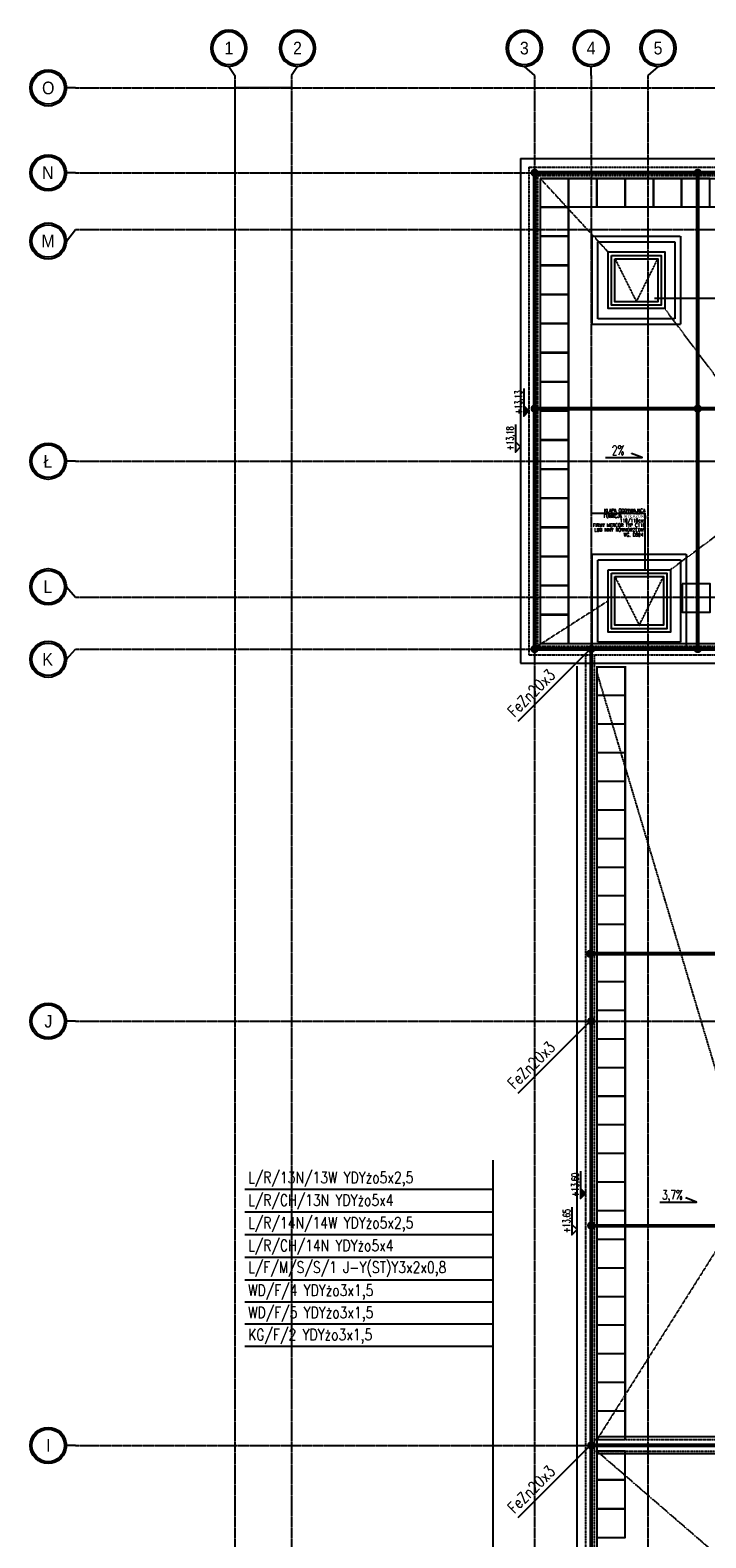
# Model space of a CAD drawing. Extents: x 3880 to 129921, y -116796 to -57711.
# Tile 54 of 110: x 50446 to 51640, y -93656 to -90991. Entities that reach past the tile are written whole.
import ezdxf
from ezdxf.enums import TextEntityAlignment as Align

# ---------------------------------------------------------------- set-up
doc = ezdxf.new("R2010")
doc.units = 0
doc.header["$LTSCALE"] = 2
doc.linetypes.add('CENTER', pattern=[2, 1.25, -0.25, 0.25, -0.25])
doc.linetypes.add('DASHED', pattern=[0.75, 0.5, -0.25])
doc.layers.get('0').update_dxf_attribs({"color": 101, "linetype": 'CONTINUOUS'})
for name, color, linetype in [('E35', 6, 'CONTINUOUS'), ('E50', 3, 'CONTINUOUS'), ('Okn---okna', 5, 'CONTINUOUS'), ('Opis-rzedne', 52, 'CONTINUOUS'), ('Opis-spadki', 61, 'CONTINUOUS'), ('Os-osie glowne', 1, 'CENTER'), ('Os-osie-opis', 2, 'CONTINUOUS'), ('Pzt-chodniki-hatch', 252, 'CONTINUOUS'), ('Sch-opis', 51, 'CONTINUOUS'), ('W-idok', 9, 'CONTINUOUS'), ('W-izol-w', 144, 'CONTINUOUS'), ('W-widok-spadki', 61, 'CONTINUOUS')]:
    doc.layers.add(name, color=color, linetype=linetype)
doc.styles.add('dwg_opis duży', font='ARIAL.TTF', dxfattribs={"width": 0.9})
doc.styles.add('dwg_opis podstawowy', font='romans.shx', dxfattribs={"width": 0.9})
doc.styles.add('ROMANS', font='romans', dxfattribs={"width": 0.85})

# ---------------------------------------------------------------- blocks, each defined once
blk = doc.blocks.new('_opis_osi_liczbowy')
blk.add_hatch(color=256).paths.add_polyline_path([(32, 32), (32, 28.8, -1), (32, -28.8), (32, -32, 1)])
for radius in [32, 28.8]:
    blk.add_circle((32, 0), radius)
at = {"style": 'dwg_opis duży', "width": 0.9}
blk.add_attdef('AXNAMEH', text='', height=22.4, rotation=90, dxfattribs=at).set_placement((32, 0), align=Align.MIDDLE_CENTER)
blk = doc.blocks.new('_opis_osi')
blk.add_hatch(color=256).paths.add_polyline_path([(32, -32), (28.8, -32, -1), (-28.8, -32), (-32, -32, 1)])
for radius in [32, 28.8]:
    blk.add_circle((0, -32), radius)
at = {"style": 'dwg_opis duży', "width": 0.9}
blk.add_attdef('AXNAMEV', text='', height=22.4, rotation=90, dxfattribs=at).set_placement((0, -32), align=Align.MIDDLE_CENTER)
blk = doc.blocks.new('dwg_kota kons 50')
blk.add_hatch(color=256).paths.add_polyline_path([(9, 9), (-9, 9), (0, 0)])
blk.add_lwpolyline([(39.75, 9), (-9, 9), (0, 0), (9, 9)])
at = {"style": 'dwg_opis podstawowy', "width": 0.6}
blk.add_attdef('KOTA_KONS', text='', height=12.75, dxfattribs=at).set_placement((15.375, 8.25), align=Align.BOTTOM_CENTER)
blk = doc.blocks.new('dwg_kota arch 50')
blk.add_lwpolyline([(39.75, 9), (-9, 9), (0, 0), (9, 9)])
at = {"style": 'dwg_opis podstawowy', "width": 0.6}
blk.add_attdef('KOTA_ARCH', text='', height=12.75, dxfattribs=at).set_placement((15.375, 8.25), align=Align.BOTTOM_CENTER)
blk = doc.blocks.new('SPADKI')
at = {"ltscale": 25}
blk.add_lwpolyline([(0, 0), (0, -70), (-8, -50), (-8, -50)], dxfattribs=at)
at = {"ltscale": 25, "style": 'ROMANS', "width": 0.7}
blk.add_attdef('SP%', text='', height=18, rotation=90, dxfattribs=at).set_placement((-4.9, -24), align=Align.CENTER)

msp = doc.modelspace()

# ---------------------------------------------------------------- linework, layer by layer
at = {"layer": 'E35'}
for p, q in [((50807.547, -91093.022), (50807.547, -91243.022)), ((50907.547, -91093.022), (50807.547, -91093.022)), ((51308.379, -92212.368), (51437.547, -92083.2)), ((51308.379, -92212.368), (51437.547, -92083.2)), ((51308.379, -92870.368), (51437.547, -92741.2)), ((51308.379, -92870.368), (51437.547, -92741.2)), ((51264.41, -94349.937), (51264.41, -92988.929)), ((51264.41, -93040.354), (50824.888, -93040.354)), ((51264.41, -93080.403), (50824.888, -93080.403)), ((51264.41, -93120.451), (50824.888, -93120.451)), ((51264.41, -93160.5), (50824.888, -93160.5)), ((51039.956, -93200.549), (50824.888, -93200.549)), ((51264.41, -93200.549), (50824.888, -93200.549)), ((51264.41, -93239.729), (50824.888, -93239.729)), ((51264.41, -93278.909), (50824.888, -93278.909)), ((51264.41, -93318.089), (50824.888, -93318.089)), ((51308.379, -93620.368), (51437.547, -93491.2)), ((51308.379, -93620.368), (51437.547, -93491.2))]:
    msp.add_line(p, q, dxfattribs=at)
at = {"layer": 'E50', "const_width": 7}
for points in [[(51333.797, -91243.022, -1), (51341.297, -91243.022, -1)], [(51622.24, -91243.022, -1), (51629.74, -91243.022, -1)], [(51333.797, -91660.031, -1), (51341.297, -91660.031, -1)], [(51622.24, -91660.031, -1), (51629.74, -91660.031, -1)], [(51333.797, -92085.022, -1), (51341.297, -92085.022, -1)], [(51433.797, -92085.022, -1), (51441.297, -92085.022, -1)], [(51622.24, -92085.022, -1), (51629.74, -92085.022, -1)], [(51431.828, -92623.786, -1), (51439.328, -92623.786, -1)], [(51433.797, -93104.319, -1), (51441.297, -93104.319, -1)]]:
    msp.add_lwpolyline(points, format="xyb", close=True, dxfattribs=at)
for points in [[(51337.547, -92085.022), (51337.547, -91243.022)], [(51337.547, -91243.022), (53407.547, -91243.022)], [(51625.99, -92085.022), (51625.99, -91243.022)], [(53407.547, -91660.031), (51337.547, -91660.031)], [(51337.547, -92085.022), (53405.578, -92085.022)], [(51437.547, -92085.022), (51437.547, -94748.365), (51537.547, -94748.365), (51537.547, -94893.022)], [(51435.578, -92623.786), (53405.578, -92623.786)], [(51435.578, -93104.755), (51977.547, -93104.755)], [(51437.547, -93493.022), (51980.273, -93493.022)]]:
    msp.add_lwpolyline(points, dxfattribs=at)
at = {"layer": 'E50', "ltscale": 15, "const_width": 7}
for points in [[(51437.638, -92088.771, 1), (51437.456, -92081.273, 1)], [(51437.638, -92746.771, 1), (51437.456, -92739.273, 1)], [(51437.638, -93496.771, 1), (51437.456, -93489.273, 1)]]:
    msp.add_lwpolyline(points, format="xyb", close=True, dxfattribs=at)
at = {"layer": 'Okn---okna'}
msp.add_lwpolyline([(51467.547, -91383.022), (51567.547, -91383.022), (51567.547, -91483.022), (51467.547, -91483.022)], close=True, dxfattribs=at)
at = {"layer": 'Okn---okna', "linetype": 'ByBlock'}
for points in [[(51473.547, -91389.022), (51561.547, -91389.022), (51561.547, -91477.022), (51473.547, -91477.022)], [(51479.547, -91395.022), (51555.547, -91395.022), (51555.547, -91471.022), (51479.547, -91471.022)], [(51467.547, -91945.022), (51577.547, -91945.022), (51577.547, -92055.022), (51467.547, -92055.022)], [(51473.547, -91951.022), (51571.547, -91951.022), (51571.547, -92049.022), (51473.547, -92049.022)], [(51479.547, -91957.022), (51565.547, -91957.022), (51565.547, -92043.022), (51479.547, -92043.022)]]:
    msp.add_lwpolyline(points, close=True, dxfattribs=at)
at = {"layer": 'Okn---okna', "linetype": 'DASHED', "ltscale": 0.5}
for points in [[(51479.547, -91395.022), (51517.547, -91471.022), (51555.547, -91395.022)], [(51479.547, -91957.022), (51522.547, -92043.022), (51565.547, -91957.022)]]:
    msp.add_lwpolyline(points, dxfattribs=at)
at = {"layer": 'Os-osie glowne'}
for points in [[(50807.547, -91070.848), (50807.547, -96575.018)], [(50907.547, -91070.848), (50907.547, -96575.018)], [(51337.547, -91070.848), (51337.547, -96575.018)], [(51437.547, -91070.848), (51437.547, -96575.018)], [(51537.547, -91070.848), (51537.547, -96645.018)], [(50525.547, -91093.022), (62792.547, -91093.022)], [(50525.547, -91243.022), (62792.547, -91243.022)], [(50525.547, -91343.022), (62792.547, -91343.022)], [(50525.547, -91753.022), (62792.547, -91753.022)], [(50525.547, -91993.022), (62792.547, -91993.022)], [(50525.547, -92085.022), (62792.547, -92085.022)], [(50525.547, -92743.022), (62792.547, -92743.022)], [(50525.547, -93493.022), (62792.547, -93493.022)]]:
    msp.add_lwpolyline(points, dxfattribs=at)
at = {"layer": 'Os-osie-opis'}
for points in [[(50796.887, -91054.848), (50807.547, -91070.848)], [(50918.208, -91054.848), (50907.547, -91070.848)], [(51319.352, -91054.848), (51337.547, -91070.848)], [(51437.547, -91070.848), (51437.547, -91054.848)], [(51555.743, -91054.848), (51537.547, -91070.848)], [(50525.547, -91093.022), (50509.547, -91093.022)], [(50525.547, -91243.022), (50509.547, -91243.022)], [(50509.547, -91363.682), (50525.547, -91343.022)], [(50525.547, -91753.022), (50509.547, -91753.022)], [(50509.547, -91974.862), (50525.547, -91993.022)], [(50509.547, -92103.182), (50525.547, -92085.022)], [(50525.547, -92743.022), (50509.547, -92743.022)], [(50525.547, -93493.022), (50509.547, -93493.022)]]:
    msp.add_lwpolyline(points, dxfattribs=at)
at = {"layer": 'Pzt-chodniki-hatch'}
for points in [[(51347.547, -91253.022), (51347.547, -91303.022), (51397.547, -91303.022), (51397.547, -91253.022)], [(51397.547, -91253.022), (51397.547, -91303.022), (51447.547, -91303.022), (51447.547, -91253.022)], [(51447.547, -91253.022), (51447.547, -91303.022), (51497.547, -91303.022), (51497.547, -91253.022)], [(51497.547, -91253.022), (51497.547, -91303.022), (51547.547, -91303.022), (51547.547, -91253.022)], [(51547.547, -91253.022), (51547.547, -91303.022), (51597.547, -91303.022), (51597.547, -91253.022)], [(51597.547, -91253.022), (51597.547, -91303.022), (51647.547, -91303.022), (51647.547, -91253.022)], [(51347.547, -91304.482), (51347.547, -91354.482), (51397.547, -91354.482), (51397.547, -91304.482)], [(51347.547, -91355.942), (51347.547, -91405.942), (51397.547, -91405.942), (51397.547, -91355.942)], [(51347.547, -91407.402), (51347.547, -91457.402), (51397.547, -91457.402), (51397.547, -91407.402)], [(51347.547, -91458.862), (51347.547, -91508.862), (51397.547, -91508.862), (51397.547, -91458.862)], [(51347.547, -91510.322), (51347.547, -91560.322), (51397.547, -91560.322), (51397.547, -91510.322)], [(51347.547, -91561.782), (51347.547, -91611.782), (51397.547, -91611.782), (51397.547, -91561.782)], [(51347.547, -91613.242), (51347.547, -91663.242), (51397.547, -91663.242), (51397.547, -91613.242)], [(51347.547, -91664.702), (51347.547, -91714.702), (51397.547, -91714.702), (51397.547, -91664.702)], [(51347.547, -91716.162), (51347.547, -91766.162), (51397.547, -91766.162), (51397.547, -91716.162)], [(51347.547, -91767.622), (51347.547, -91817.622), (51397.547, -91817.622), (51397.547, -91767.622)], [(51347.547, -91819.082), (51347.547, -91869.082), (51397.547, -91869.082), (51397.547, -91819.082)], [(51347.547, -91870.542), (51347.547, -91920.542), (51397.547, -91920.542), (51397.547, -91870.542)], [(51347.547, -91922.002), (51347.547, -91972.002), (51397.547, -91972.002), (51397.547, -91922.002)], [(51347.547, -91973.462), (51347.547, -92023.462), (51397.547, -92023.462), (51397.547, -91973.462)], [(51598.144, -91969.875), (51598.144, -92019.875), (51648.144, -92019.875), (51648.144, -91969.875)], [(51347.547, -92025.022), (51347.547, -92075.022), (51397.547, -92075.022), (51397.547, -92025.022)], [(51447.547, -92116.822), (51447.547, -92166.822), (51497.547, -92166.822), (51497.547, -92116.822)], [(51447.547, -92167.422), (51447.547, -92217.422), (51497.547, -92217.422), (51497.547, -92167.422)], [(51447.547, -92218.022), (51447.547, -92268.022), (51497.547, -92268.022), (51497.547, -92218.022)], [(51447.547, -92268.622), (51447.547, -92318.622), (51497.547, -92318.622), (51497.547, -92268.622)], [(51447.547, -92319.222), (51447.547, -92369.222), (51497.547, -92369.222), (51497.547, -92319.222)], [(51447.547, -92369.822), (51447.547, -92419.822), (51497.547, -92419.822), (51497.547, -92369.822)], [(51447.547, -92420.422), (51447.547, -92470.422), (51497.547, -92470.422), (51497.547, -92420.422)], [(51447.547, -92471.022), (51447.547, -92521.022), (51497.547, -92521.022), (51497.547, -92471.022)], [(51447.547, -92521.622), (51447.547, -92571.622), (51497.547, -92571.622), (51497.547, -92521.622)], [(51447.547, -92572.222), (51447.547, -92622.222), (51497.547, -92622.222), (51497.547, -92572.222)], [(51447.547, -92622.822), (51447.547, -92672.822), (51497.547, -92672.822), (51497.547, -92622.822)], [(51447.547, -92673.422), (51447.547, -92723.422), (51497.547, -92723.422), (51497.547, -92673.422)], [(51447.547, -92724.022), (51447.547, -92774.022), (51497.547, -92774.022), (51497.547, -92724.022)], [(51447.547, -92774.622), (51447.547, -92824.622), (51497.547, -92824.622), (51497.547, -92774.622)], [(51447.547, -92825.222), (51447.547, -92875.222), (51497.547, -92875.222), (51497.547, -92825.222)], [(51447.547, -92875.822), (51447.547, -92925.822), (51497.547, -92925.822), (51497.547, -92875.822)], [(51447.547, -92926.422), (51447.547, -92976.422), (51497.547, -92976.422), (51497.547, -92926.422)], [(51447.547, -92977.022), (51447.547, -93027.022), (51497.547, -93027.022), (51497.547, -92977.022)], [(51447.547, -93027.622), (51447.547, -93077.622), (51497.547, -93077.622), (51497.547, -93027.622)], [(51447.547, -93078.222), (51447.547, -93128.222), (51497.547, -93128.222), (51497.547, -93078.222)], [(51447.547, -93128.822), (51447.547, -93178.822), (51497.547, -93178.822), (51497.547, -93128.822)], [(51447.547, -93179.422), (51447.547, -93229.422), (51497.547, -93229.422), (51497.547, -93179.422)], [(51447.547, -93230.022), (51447.547, -93280.022), (51497.547, -93280.022), (51497.547, -93230.022)], [(51447.547, -93280.622), (51447.547, -93330.622), (51497.547, -93330.622), (51497.547, -93280.622)], [(51447.547, -93331.222), (51447.547, -93381.222), (51497.547, -93381.222), (51497.547, -93331.222)], [(51447.547, -93381.822), (51447.547, -93431.822), (51497.547, -93431.822), (51497.547, -93381.822)], [(51447.547, -93432.422), (51447.547, -93482.422), (51497.547, -93482.422), (51497.547, -93432.422)], [(51447.547, -93503.022), (51447.547, -93553.022), (51497.547, -93553.022), (51497.547, -93503.022)], [(51447.547, -93554.452), (51447.547, -93604.452), (51497.547, -93604.452), (51497.547, -93554.452)], [(51447.547, -93605.882), (51447.547, -93655.882), (51497.547, -93655.882), (51497.547, -93605.882)]]:
    msp.add_lwpolyline(points, close=True, dxfattribs=at)
for points in [[(51397.547, -91303.022), (51397.547, -92075.022)], [(51397.547, -91303.022), (53347.547, -91303.022)]]:
    msp.add_lwpolyline(points, dxfattribs=at)
at = {"layer": 'Sch-opis'}
for points in [[(51735.457, -91465.099), (51549.771, -91465.099)], [(51439.165, -91844.859), (51532.332, -91844.859)], [(51532.332, -91844.859), (51532.332, -91945.022)]]:
    msp.add_lwpolyline(points, dxfattribs=at)
at = {"layer": 'W-idok', "linetype": 'DASHED', "ltscale": 0.5}
for points in [[(51327.547, -91233.022), (51327.547, -92095.022)], [(51327.547, -91233.022), (53417.547, -91233.022)], [(51342.547, -91248.022), (51342.547, -92080.022)], [(51342.547, -91248.022), (53402.547, -91248.022)], [(51342.547, -92080.022), (53397.547, -92080.022)], [(51327.547, -92095.022), (53397.547, -92095.022)], [(51427.547, -92095.022), (51427.547, -94756.022)], [(51442.547, -92095.022), (51442.547, -94741.022)]]:
    msp.add_lwpolyline(points, dxfattribs=at)
at = {"layer": 'W-idok', "linetype": 'DASHED'}
for points in [[(51439.547, -91355.022), (51595.547, -91355.022), (51595.547, -91511.022), (51439.547, -91511.022)], [(51449.547, -91365.022), (51585.547, -91365.022), (51585.547, -91501.022), (51449.547, -91501.022)], [(51439.547, -91917.022), (51605.547, -91917.022), (51605.547, -92083.022), (51439.547, -92083.022)], [(51449.547, -91927.022), (51595.547, -91927.022), (51595.547, -92073.022), (51449.547, -92073.022)]]:
    msp.add_lwpolyline(points, close=True, dxfattribs=at)
at = {"layer": 'W-idok'}
for points in [[(51497.547, -92115.522), (51497.547, -92901.747)], [(51497.547, -92901.747), (51497.547, -93483.022)]]:
    msp.add_lwpolyline(points, dxfattribs=at)
at = {"layer": 'W-idok', "linetype": 'DASHED', "ltscale": 0.5}
msp.add_lwpolyline([(51442.547, -93503.022), (53402.547, -93503.022), (53402.547, -93483.022), (51442.547, -93483.022)], close=True, dxfattribs=at)
at = {"layer": 'W-izol-w', "linetype": 'Continuous'}
for points in [[(51312.547, -91218.022), (51312.547, -92110.022)], [(51312.547, -91218.022), (53417.547, -91218.022)], [(51347.547, -91253.022), (51347.547, -92075.022)], [(51347.547, -91253.022), (53397.547, -91253.022)], [(51347.547, -92075.022), (53397.547, -92075.022)], [(51312.547, -92110.022), (53397.547, -92110.022)], [(51412.547, -94771.022), (51412.547, -92115.522)], [(51447.547, -92115.522), (51447.547, -93843.022)], [(53397.547, -93478.022), (51447.547, -93478.022)], [(53397.547, -93508.022), (51447.547, -93508.022)]]:
    msp.add_lwpolyline(points, dxfattribs=at)
at = {"layer": 'W-widok-spadki', "linetype": 'DASHED', "ltscale": 0.5}
for points in [[(51467.547, -91383.022), (51347.547, -91253.022)], [(51765.047, -91745.616), (51567.547, -91483.022)], [(51765.047, -91805.616), (51577.547, -91945.022)], [(51467.547, -92000.022), (51342.547, -92080.022)], [(51710.633, -93005.272), (51447.547, -92125.022)], [(51710.633, -93065.272), (51447.547, -93483.022)], [(52266.547, -94210.022), (51447.547, -93503.022)]]:
    msp.add_lwpolyline(points, dxfattribs=at)

# ---------------------------------------------------------------- block references
at = {"layer": 'Opis-rzedne', "rotation": 90}
for name, p, values in [('dwg_kota kons 50', (51327.547, -91664.022), {'KOTA_KONS': '+13,13'}), ('dwg_kota arch 50', (51312.547, -91727.816), {'KOTA_ARCH': '+13,18'}), ('dwg_kota kons 50', (51427.547, -93047.607), {'KOTA_KONS': '+13,60'}), ('dwg_kota arch 50', (51412.547, -93111.402), {'KOTA_ARCH': '+13,65'})]:
    msp.add_blockref(name, p, dxfattribs=at).add_auto_attribs(values)
at = {"layer": 'Opis-spadki'}
ref = msp.add_blockref('SPADKI', (51462.881, -91746.603), dxfattribs=dict(at, xscale=-0.9245656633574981, yscale=0.924565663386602, zscale=0.9245656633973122, rotation=90))
ref.add_attrib('SP%', '2%', dxfattribs={"layer": '0', "ltscale": 25, "height": 16.6422, "style": 'ROMANS', "width": 0.7}).set_placement((51485.115, -91742.076), align=Align.CENTER)
ref = msp.add_blockref('SPADKI', (51558.894, -93062.759), dxfattribs=dict(at, xscale=-0.9245656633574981, yscale=0.924565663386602, zscale=0.9245656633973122, rotation=90))
ref.add_attrib('SP%', '3,7%', dxfattribs={"layer": '0', "ltscale": 25, "height": 16.6422, "style": 'ROMANS', "width": 0.7}).set_placement((51581.128, -93058.232), align=Align.CENTER)
at = {"layer": 'Os-osie-opis'}
ref = msp.add_blockref('_opis_osi_liczbowy', (50796.887, -91054.848), dxfattribs=dict(at, xscale=-1, rotation=270))
ref.add_attrib('AXNAMEH', '1', dxfattribs={"layer": '0', "height": 22.4, "style": 'dwg_opis duży', "width": 0.9}).set_placement((50796.887, -91022.558), align=Align.MIDDLE_CENTER)
ref = msp.add_blockref('_opis_osi_liczbowy', (50918.208, -91054.848), dxfattribs=dict(at, xscale=-1, rotation=270))
ref.add_attrib('AXNAMEH', '2', dxfattribs={"layer": '0', "height": 22.4, "style": 'dwg_opis duży', "width": 0.9}).set_placement((50918.208, -91022.558), align=Align.MIDDLE_CENTER)
ref = msp.add_blockref('_opis_osi_liczbowy', (51319.352, -91054.848), dxfattribs=dict(at, xscale=-1, rotation=270))
ref.add_attrib('AXNAMEH', '3', dxfattribs={"layer": '0', "height": 22.4, "style": 'dwg_opis duży', "width": 0.9}).set_placement((51319.352, -91022.558), align=Align.MIDDLE_CENTER)
ref = msp.add_blockref('_opis_osi_liczbowy', (51437.547, -91054.848), dxfattribs=dict(at, xscale=-1, rotation=270))
ref.add_attrib('AXNAMEH', '4', dxfattribs={"layer": '0', "height": 22.4, "style": 'dwg_opis duży', "width": 0.9}).set_placement((51437.547, -91022.558), align=Align.MIDDLE_CENTER)
ref = msp.add_blockref('_opis_osi_liczbowy', (51555.743, -91054.848), dxfattribs=dict(at, xscale=-1, rotation=270))
ref.add_attrib('AXNAMEH', '5', dxfattribs={"layer": '0', "height": 22.4, "style": 'dwg_opis duży', "width": 0.9}).set_placement((51555.743, -91022.558), align=Align.MIDDLE_CENTER)
at = {"layer": 'Os-osie-opis', "rotation": 270}
for p, values in [((50509.547, -91093.022), {'AXNAMEV': 'O'}), ((50509.547, -93493.022), {'AXNAMEV': 'I'})]:
    msp.add_blockref('_opis_osi', p, dxfattribs=at).add_auto_attribs(values)
at = {"layer": 'Os-osie-opis'}
ref = msp.add_blockref('_opis_osi', (50509.547, -91243.022), dxfattribs=dict(at, rotation=270))
ref.add_attrib('AXNAMEV', 'N', dxfattribs={"layer": '0', "height": 22.4, "style": 'dwg_opis duży', "width": 0.9}).set_placement((50476.984, -91243.022), align=Align.MIDDLE_CENTER)
ref = msp.add_blockref('_opis_osi', (50509.547, -91363.682), dxfattribs=dict(at, rotation=270))
ref.add_attrib('AXNAMEV', 'M', dxfattribs={"layer": '0', "height": 22.4, "style": 'dwg_opis duży', "width": 0.9}).set_placement((50477.259, -91363.682), align=Align.MIDDLE_CENTER)
ref = msp.add_blockref('_opis_osi', (50509.547, -91753.022), dxfattribs=dict(at, rotation=270))
ref.add_attrib('AXNAMEV', 'Ł', dxfattribs={"layer": '0', "height": 22.4, "style": 'dwg_opis duży', "width": 0.9}).set_placement((50476.874, -91753.022), align=Align.MIDDLE_CENTER)
ref = msp.add_blockref('_opis_osi', (50509.547, -91974.862), dxfattribs=dict(at, rotation=270))
ref.add_attrib('AXNAMEV', 'L', dxfattribs={"layer": '0', "height": 22.4, "style": 'dwg_opis duży', "width": 0.9}).set_placement((50476.832, -91974.862), align=Align.MIDDLE_CENTER)
ref = msp.add_blockref('_opis_osi', (50509.547, -92103.182), dxfattribs=dict(at, rotation=270))
ref.add_attrib('AXNAMEV', 'K', dxfattribs={"layer": '0', "height": 22.4, "style": 'dwg_opis duży', "width": 0.9}).set_placement((50476.53, -92103.182), align=Align.MIDDLE_CENTER)
ref = msp.add_blockref('_opis_osi', (50509.547, -92743.022), dxfattribs=dict(at, rotation=270))
ref.add_attrib('AXNAMEV', 'J', dxfattribs={"layer": '0', "height": 22.4, "style": 'dwg_opis duży', "width": 0.9}).set_placement((50477.809, -92743.022), align=Align.MIDDLE_CENTER)

# ---------------------------------------------------------------- texts
at = {"layer": 'E35', "style": 'ROMANS', "width": 0.8}
for p in [(51301.728, -92206.6), (51301.728, -92206.6), (51301.728, -92864.6), (51301.728, -92864.6), (51301.728, -93614.6), (51301.728, -93614.6)]:
    msp.add_text('FeZn20x3', height=20, rotation=45, dxfattribs=at).set_placement(p)
for s, p in [('L/R/13N/13W YDYżo5x2,5', (50831.015, -93029.404)), ('L/R/CH/13N YDYżo5x4', (50831.015, -93069.453)), ('L/R/14N/14W YDYżo5x2,5', (50831.015, -93109.501)), ('L/R/CH/14N YDYżo5x4', (50831.015, -93149.55)), ('L/F/M/S/S/1 J-Y(ST)Y3x2x0,8', (50831.015, -93188.003)), ('WD/F/4 YDYżo3x1,5', (50831.015, -93228.779)), ('WD/F/5 YDYżo3x1,5', (50831.015, -93267.959)), ('KG/F/2 YDYżo3x1,5', (50831.015, -93307.139))]:
    msp.add_text(s, height=20, dxfattribs=at).set_placement(p)
at = {"layer": 'Sch-opis', "style": 'ROMANS', "width": 0.7}
for s, p in [('FUNKCJĄ WYŁAZOWĄ', (51459.793, -91853.078)), ('KLAPA ODDYMIAJĄCA', (51460.318, -91843.205)), ('110/110cm', (51488.092, -91861.053)), ('FIRMY MERCOR TYP C110', (51440.788, -91869.092)), ('LUB INNY RÓWNORZĘDNY', (51443.098, -91877.483)), ('WG. D804', (51494.566, -91886.078))]:
    msp.add_text(s, height=6.3, dxfattribs=at).set_placement(p)

doc.saveas('drawing.dxf')
